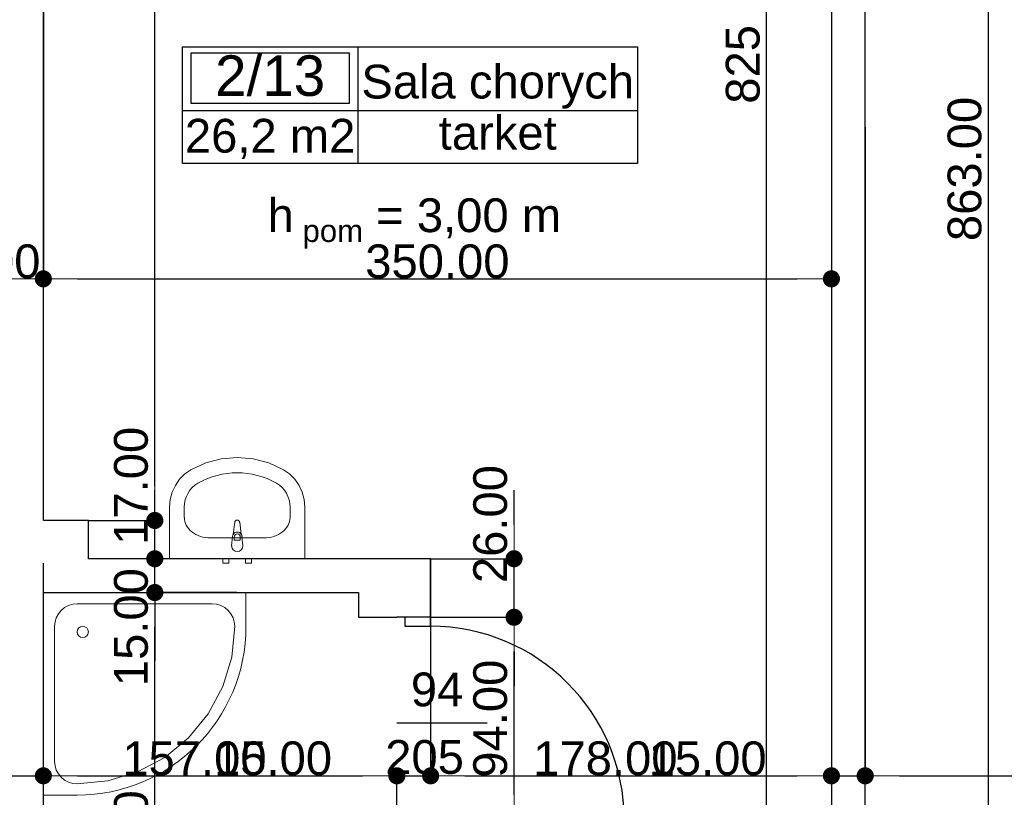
# Model space of a CAD drawing. Header units: millimetres. Extents: x -175445 to -20415, y -559200 to 231527.
# Tile 250 of 256: x -138496 to -134123, y -20508 to -17054. Entities that reach past the tile are written whole.
import ezdxf
from ezdxf.enums import TextEntityAlignment as Align

# ---------------------------------------------------------------- set-up
doc = ezdxf.new("R2010")
doc.units = ezdxf.units.MM
doc.header["$MEASUREMENT"] = 0
for name, color, linetype in [('Drzwi', 7, 'Continuous'), ('Obiekt', 7, 'Continuous'), ('Strefa', 7, 'Continuous'), ('Słup', 7, 'Continuous'), ('Tekst', 7, 'Continuous'), ('Wymiary', 63, 'Continuous'), ('Ściana', 7, 'Continuous')]:
    doc.layers.add(name, color=color, linetype=linetype)
doc.styles.add('Arial', font='txt')
doc.styles.add('Times new roman', font='txt')
doc.dimstyles.new('GENERATED_STYLE__1', dxfattribs={"dimtxt": 150, "dimasz": 152, "dimexe": 0.18, "dimexo": 0, "dimgap": 0.09, "dimtad": 1, "dimtih": 1, "dimtoh": 1, "dimlfac": 0.1, "dimzin": 0, "dimdsep": 46, "dimtxsty": 'Arial', "dimblk": 'ARROWHEAD_11', "dimblk1": 'ARROWHEAD_11', "dimblk2": 'ARROWHEAD_11', "dimcen": 0.09, "dimclrd": 114, "dimclre": 114, "dimclrt": 114, "dimazin": 0, "dimtfac": 1, "dimtdec": 4, "dimtmove": 0, "dimatfit": 3, "dimfxl": 1, "dimtolj": 1, "dimtzin": 0, "dimarcsym": 0})
doc.dimstyles.new('GENERATED_STYLE__3', dxfattribs={"dimtxt": 150, "dimasz": 152, "dimexe": 0.18, "dimexo": 0, "dimgap": 0.09, "dimtad": 1, "dimlfac": 0.1, "dimzin": 0, "dimdsep": 46, "dimtxsty": 'Arial', "dimblk": 'ARROWHEAD_11', "dimblk1": 'ARROWHEAD_11', "dimblk2": 'ARROWHEAD_11', "dimcen": 0.09, "dimclrd": 114, "dimclre": 114, "dimclrt": 114, "dimazin": 0, "dimtfac": 1, "dimtdec": 4, "dimtmove": 2, "dimatfit": 3, "dimfxl": 1, "dimtolj": 1, "dimtzin": 0, "dimarcsym": 0})
doc.dimstyles.new('GENERATED_STYLE__4', dxfattribs={"dimtxt": 150, "dimasz": 152, "dimexe": 0.18, "dimexo": 0, "dimgap": 0.09, "dimtad": 1, "dimtih": 1, "dimtoh": 1, "dimlfac": 0.1, "dimzin": 0, "dimdsep": 46, "dimtxsty": 'Arial', "dimblk": 'ARROWHEAD_11', "dimblk1": 'ARROWHEAD_11', "dimblk2": 'ARROWHEAD_11', "dimcen": 0.09, "dimclrd": 114, "dimclre": 114, "dimclrt": 114, "dimazin": 0, "dimtfac": 1, "dimtdec": 4, "dimtmove": 2, "dimatfit": 3, "dimfxl": 1, "dimtolj": 1, "dimtzin": 0, "dimarcsym": 0})

# ---------------------------------------------------------------- blocks, each defined once
blk = doc.blocks.new('Sala chorych_2_13_16', base_point=(-131301.3, 39600))
at = {"layer": 'Strefa'}
for p, q in [((-132080.4, 39882.8), (-130058.6, 39882.8)), ((-132080.4, 39364.2), (-132080.4, 39882.8)), ((-131301.3, 39882.8), (-131301.3, 39364.2)), ((-130058.6, 39882.8), (-130058.6, 39364.2)), ((-132041.4, 39856.9), (-131340.3, 39856.9)), ((-132041.4, 39630.6), (-132041.4, 39856.9)), ((-131340.3, 39856.9), (-131340.3, 39630.6)), ((-131340.3, 39630.6), (-132041.4, 39630.6)), ((-132080.4, 39600), (-130058.6, 39600)), ((-130058.6, 39364.2), (-132080.4, 39364.2))]:
    blk.add_line(p, q, dxfattribs=at)
at = {"layer": 'Strefa', "style": 'Arial'}
for tag, height, p in [('ROOM_NUMBER', 180, (-131690.8, 39754.9)), ('ROOM_NAME', 150, (-130680, 39728.4)), ('floor_f', 150, (-130680, 39501.3)), ('ROOM_CALC_AREA', 150, (-131690.8, 39487.9))]:
    blk.add_attdef(tag, text='', height=height, dxfattribs=at).set_placement(p, align=Align.MIDDLE_CENTER)
blk = doc.blocks.new('ARROWHEAD_11')
at = {"color": 0, "linetype": 'Continuous', "lineweight": 0}
blk.add_line((0, 0), (-1, 0), dxfattribs=at)
at = {"color": 0, "linetype": 'Continuous', "lineweight": 0, "const_width": 0.25, "flags": 128}
blk.add_lwpolyline([(-0.125, 0, 1), (0.125, 0, 1)], format="xyb", close=True, dxfattribs=at)
blk = doc.blocks.new('*D2384')
at = {"layer": 'Defpoints', "color": 0}
for p in [(-138390.7, -16261.9), (-138390.7, -18204.9), (-138940.7, -18708.1)]:
    blk.add_point(p, dxfattribs=at)
at = {"layer": 'Wymiary', "color": 114, "lineweight": -2}
for p, q in [((-138390.7, -16261.9), (-138390.7, -18205.1)), ((-138940.7, -18708.1), (-138940.7, -18204.7)), ((-138788.7, -18204.9), (-138542.7, -18204.9))]:
    blk.add_line(p, q, dxfattribs=at)
at = {"layer": 'Wymiary', "color": 114, "lineweight": -2, "xscale": 152, "yscale": 152, "zscale": 152, "rotation": 180}
blk.add_blockref('ARROWHEAD_11', (-138940.7, -18204.9), dxfattribs=at)
at = {"layer": 'Wymiary', "color": 114, "lineweight": -2, "xscale": 152, "yscale": 152, "zscale": 152}
blk.add_blockref('ARROWHEAD_11', (-138390.7, -18204.9), dxfattribs=at)
at = {"layer": 'Wymiary', "color": 114, "lineweight": 13, "insert": (-138665.7, -18128.2), "char_height": 150, "attachment_point": 5, "style": 'Arial'}
blk.add_mtext('\\A1;55.00', dxfattribs=at)
blk = doc.blocks.new('*D2385')
at = {"layer": 'Defpoints', "color": 0}
for p in [(-138390.7, -16261.9), (-134890.7, -17531.4), (-134890.7, -18204.9)]:
    blk.add_point(p, dxfattribs=at)
at = {"layer": 'Wymiary', "color": 114, "lineweight": -2}
for p, q in [((-138390.7, -16261.9), (-138390.7, -18205.1)), ((-134890.7, -17531.4), (-134890.7, -18205.1)), ((-138238.7, -18204.9), (-135042.7, -18204.9))]:
    blk.add_line(p, q, dxfattribs=at)
at = {"layer": 'Wymiary', "color": 114, "lineweight": -2, "xscale": 152, "yscale": 152, "zscale": 152, "rotation": 180}
blk.add_blockref('ARROWHEAD_11', (-138390.7, -18204.9), dxfattribs=at)
at = {"layer": 'Wymiary', "color": 114, "lineweight": -2, "xscale": 152, "yscale": 152, "zscale": 152}
blk.add_blockref('ARROWHEAD_11', (-134890.7, -18204.9), dxfattribs=at)
at = {"layer": 'Wymiary', "color": 114, "lineweight": 13, "insert": (-136640.7, -18128.2), "char_height": 150, "attachment_point": 5, "style": 'Arial'}
blk.add_mtext('\\A1;350.00', dxfattribs=at)
blk = doc.blocks.new('*D2649')
at = {"layer": 'Defpoints', "color": 0}
for p in [(-137895.7, -19598.1), (-137530.7, -19598.1), (-136565.7, -21768.1)]:
    blk.add_point(p, dxfattribs=at)
at = {"layer": 'Wymiary', "color": 114, "lineweight": -2}
for p, q in [((-137530.7, -19598.1), (-137895.9, -19598.1)), ((-137895.7, -21616.1), (-137895.7, -19750.1)), ((-136565.7, -21768.1), (-137895.9, -21768.1))]:
    blk.add_line(p, q, dxfattribs=at)
at = {"layer": 'Wymiary', "color": 114, "lineweight": -2, "xscale": 152, "yscale": 152, "zscale": 152}
for p, rotation in [((-137895.7, -19598.1), 90), ((-137895.7, -21768.1), 270)]:
    blk.add_blockref('ARROWHEAD_11', p, dxfattribs=dict(at, rotation=rotation))
at = {"layer": 'Wymiary', "color": 114, "lineweight": 13, "insert": (-138000.7, -20796.9), "char_height": 150, "attachment_point": 5, "rotation": 90, "style": 'Arial'}
blk.add_mtext('\\A1;217.00', dxfattribs=at)
blk = doc.blocks.new('*D2650')
at = {"layer": 'Defpoints', "color": 0}
for p in [(-137895.7, -19448.1), (-137530.7, -19448.1), (-137530.7, -19598.1)]:
    blk.add_point(p, dxfattribs=at)
at = {"layer": 'Wymiary', "color": 114, "lineweight": -2}
for p, q in [((-137895.7, -19296.1), (-137895.7, -19144.1)), ((-137530.7, -19448.1), (-137895.9, -19448.1)), ((-137895.7, -19598.1), (-137895.7, -19448.1)), ((-137530.7, -19598.1), (-137895.9, -19598.1)), ((-137895.7, -19750.1), (-137895.7, -19902.1))]:
    blk.add_line(p, q, dxfattribs=at)
at = {"layer": 'Wymiary', "color": 114, "lineweight": -2, "xscale": 152, "yscale": 152, "zscale": 152}
for p, rotation in [((-137895.7, -19448.1), 270), ((-137895.7, -19598.1), 90)]:
    blk.add_blockref('ARROWHEAD_11', p, dxfattribs=dict(at, rotation=rotation))
at = {"layer": 'Wymiary', "color": 114, "lineweight": 13, "insert": (-138000.7, -19751.9), "char_height": 150, "attachment_point": 5, "rotation": 90, "style": 'Arial'}
blk.add_mtext('\\A1;15.00', dxfattribs=at)
blk = doc.blocks.new('*D2651')
at = {"layer": 'Defpoints', "color": 0}
for p in [(-138190.7, -19278.1), (-137895.7, -19278.1), (-137530.7, -19448.1)]:
    blk.add_point(p, dxfattribs=at)
at = {"layer": 'Wymiary', "color": 114, "lineweight": -2}
for p, q in [((-137895.7, -19126.1), (-137895.7, -18974.1)), ((-138190.7, -19278.1), (-137895.6, -19278.1)), ((-137895.7, -19448.1), (-137895.7, -19278.1)), ((-137530.7, -19448.1), (-137895.9, -19448.1)), ((-137895.7, -19600.1), (-137895.7, -19752.1))]:
    blk.add_line(p, q, dxfattribs=at)
at = {"layer": 'Wymiary', "color": 114, "lineweight": -2, "xscale": 152, "yscale": 152, "zscale": 152}
for p, rotation in [((-137895.7, -19278.1), 270), ((-137895.7, -19448.1), 90)]:
    blk.add_blockref('ARROWHEAD_11', p, dxfattribs=dict(at, rotation=rotation))
at = {"layer": 'Wymiary', "color": 114, "lineweight": 13, "insert": (-138000.7, -19124.2), "char_height": 150, "attachment_point": 5, "rotation": 90, "style": 'Arial'}
blk.add_mtext('\\A1;17.00', dxfattribs=at)
blk = doc.blocks.new('*D2652')
at = {"layer": 'Defpoints', "color": 0}
for p in [(-138390.7, -13055.8), (-137895.7, -13055.8), (-138190.7, -19278.1)]:
    blk.add_point(p, dxfattribs=at)
at = {"layer": 'Wymiary', "color": 114, "lineweight": -2}
for p, q in [((-138390.7, -13055.8), (-137895.6, -13055.8)), ((-137895.7, -19126.1), (-137895.7, -13207.8)), ((-138190.7, -19278.1), (-137895.6, -19278.1))]:
    blk.add_line(p, q, dxfattribs=at)
at = {"layer": 'Wymiary', "color": 114, "lineweight": -2, "xscale": 152, "yscale": 152, "zscale": 152}
for p, rotation in [((-137895.7, -13055.8), 90), ((-137895.7, -19278.1), 270)]:
    blk.add_blockref('ARROWHEAD_11', p, dxfattribs=dict(at, rotation=rotation))
at = {"layer": 'Wymiary', "color": 114, "lineweight": 13, "insert": (-138000.7, -16053.1), "char_height": 150, "attachment_point": 5, "rotation": 90, "style": 'Arial'}
blk.add_mtext('\\A1;622', dxfattribs=at)
blk = doc.blocks.new('*D2654')
at = {"layer": 'Defpoints', "color": 0}
for p in [(-136670.7, -19708.1), (-136300.3, -19708.1), (-136670.7, -20648.1)]:
    blk.add_point(p, dxfattribs=at)
at = {"layer": 'Wymiary', "color": 114, "lineweight": -2}
for p, q in [((-136670.7, -19708.1), (-136300.1, -19708.1)), ((-136300.3, -20496.1), (-136300.3, -19860.1)), ((-136670.7, -20648.1), (-136300.1, -20648.1))]:
    blk.add_line(p, q, dxfattribs=at)
at = {"layer": 'Wymiary', "color": 114, "lineweight": -2, "xscale": 152, "yscale": 152, "zscale": 152}
for p, rotation in [((-136300.3, -19708.1), 90), ((-136300.3, -20648.1), 270)]:
    blk.add_blockref('ARROWHEAD_11', p, dxfattribs=dict(at, rotation=rotation))
at = {"layer": 'Wymiary', "color": 114, "lineweight": 13, "insert": (-136405.3, -20158.5), "char_height": 150, "attachment_point": 5, "rotation": 90, "style": 'Arial'}
blk.add_mtext('\\A1;94.00', dxfattribs=at)
blk = doc.blocks.new('*D2655')
at = {"layer": 'Defpoints', "color": 0}
for p in [(-136670.7, -19448.1), (-136300.3, -19448.1), (-136670.7, -19708.1)]:
    blk.add_point(p, dxfattribs=at)
at = {"layer": 'Wymiary', "color": 114, "lineweight": -2}
for p, q in [((-136300.3, -19296.1), (-136300.3, -19144.1)), ((-136670.7, -19448.1), (-136300.1, -19448.1)), ((-136300.3, -19708.1), (-136300.3, -19448.1)), ((-136670.7, -19708.1), (-136300.1, -19708.1)), ((-136300.3, -19860.1), (-136300.3, -20012.1))]:
    blk.add_line(p, q, dxfattribs=at)
at = {"layer": 'Wymiary', "color": 114, "lineweight": -2, "xscale": 152, "yscale": 152, "zscale": 152}
for p, rotation in [((-136300.3, -19448.1), 270), ((-136300.3, -19708.1), 90)]:
    blk.add_blockref('ARROWHEAD_11', p, dxfattribs=dict(at, rotation=rotation))
at = {"layer": 'Wymiary', "color": 114, "lineweight": 13, "insert": (-136405.3, -19294.2), "char_height": 150, "attachment_point": 5, "rotation": 90, "style": 'Arial'}
blk.add_mtext('\\A1;26.00', dxfattribs=at)
blk = doc.blocks.new('*D2714')
at = {"layer": 'Defpoints', "color": 0}
for p in [(-134370.7, -13288.1), (-134193.8, -13288.1), (-134740.7, -21918.1)]:
    blk.add_point(p, dxfattribs=at)
at = {"layer": 'Wymiary', "color": 114, "lineweight": -2}
for p, q in [((-134370.7, -13288.1), (-134193.7, -13288.1)), ((-134193.8, -21766.1), (-134193.8, -13440.1)), ((-134740.7, -21918.1), (-134193.7, -21918.1))]:
    blk.add_line(p, q, dxfattribs=at)
at = {"layer": 'Wymiary', "color": 114, "lineweight": -2, "xscale": 152, "yscale": 152, "zscale": 152}
for p, rotation in [((-134193.8, -13288.1), 90), ((-134193.8, -21918.1), 270)]:
    blk.add_blockref('ARROWHEAD_11', p, dxfattribs=dict(at, rotation=rotation))
at = {"layer": 'Wymiary', "color": 114, "lineweight": 13, "insert": (-134298.8, -17716.9), "char_height": 150, "attachment_point": 5, "rotation": 90, "style": 'Arial'}
blk.add_mtext('\\A1;863.00', dxfattribs=at)
blk = doc.blocks.new('*D2928')
at = {"layer": 'Defpoints', "color": 0}
for p in [(-135178.7, -13136.9), (-134890.7, -13136.9), (-134890.7, -21368.1)]:
    blk.add_point(p, dxfattribs=at)
at = {"layer": 'Wymiary', "color": 114, "lineweight": -2}
for p, q in [((-134890.7, -13136.9), (-135178.8, -13136.9)), ((-135178.7, -21216.1), (-135178.7, -13288.9)), ((-134890.7, -21368.1), (-135178.8, -21368.1))]:
    blk.add_line(p, q, dxfattribs=at)
at = {"layer": 'Wymiary', "color": 114, "lineweight": -2, "xscale": 152, "yscale": 152, "zscale": 152}
for p, rotation in [((-135178.7, -13136.9), 90), ((-135178.7, -21368.1), 270)]:
    blk.add_blockref('ARROWHEAD_11', p, dxfattribs=dict(at, rotation=rotation))
at = {"layer": 'Wymiary', "color": 114, "lineweight": 13, "insert": (-135283.7, -17252.5), "char_height": 150, "attachment_point": 5, "rotation": 90, "style": 'Arial'}
blk.add_mtext('\\A1;825', dxfattribs=at)
blk = doc.blocks.new('*D3020')
at = {"layer": 'Defpoints', "color": 0}
for p in [(-138690.7, -19618.1), (-138390.7, -20412.1), (-138390.7, -20693.1)]:
    blk.add_point(p, dxfattribs=at)
at = {"layer": 'Wymiary', "color": 114, "lineweight": -2}
for p, q in [((-138690.7, -19618.1), (-138690.7, -20412.3)), ((-139500.4, -20412.1), (-138994.7, -20412.1)), ((-138994.7, -20412.1), (-138842.7, -20412.1)), ((-138690.7, -20412.1), (-138390.7, -20412.1)), ((-138390.7, -20693.1), (-138390.7, -20411.9)), ((-138238.7, -20412.1), (-138086.7, -20412.1))]:
    blk.add_line(p, q, dxfattribs=at)
at = {"layer": 'Wymiary', "color": 114, "lineweight": -2, "xscale": 152, "yscale": 152, "zscale": 152}
blk.add_blockref('ARROWHEAD_11', (-138690.7, -20412.1), dxfattribs=at)
at = {"layer": 'Wymiary', "color": 114, "lineweight": -2, "xscale": 152, "yscale": 152, "zscale": 152, "rotation": 180}
blk.add_blockref('ARROWHEAD_11', (-138390.7, -20412.1), dxfattribs=at)
at = {"layer": 'Wymiary', "color": 114, "lineweight": 13, "insert": (-139247.6, -20335.4), "char_height": 150, "attachment_point": 5, "style": 'Arial'}
blk.add_mtext('\\A1;30.00', dxfattribs=at)
blk = doc.blocks.new('*D3021')
at = {"layer": 'Defpoints', "color": 0}
for p in [(-136820.7, -20412.1), (-136820.7, -20683.1), (-138390.7, -20693.1)]:
    blk.add_point(p, dxfattribs=at)
at = {"layer": 'Wymiary', "color": 114, "lineweight": -2}
for p, q in [((-138390.7, -20693.1), (-138390.7, -20411.9)), ((-138238.7, -20412.1), (-136972.7, -20412.1)), ((-136820.7, -20683.1), (-136820.7, -20411.9))]:
    blk.add_line(p, q, dxfattribs=at)
at = {"layer": 'Wymiary', "color": 114, "lineweight": -2, "xscale": 152, "yscale": 152, "zscale": 152, "rotation": 180}
blk.add_blockref('ARROWHEAD_11', (-138390.7, -20412.1), dxfattribs=at)
at = {"layer": 'Wymiary', "color": 114, "lineweight": -2, "xscale": 152, "yscale": 152, "zscale": 152}
blk.add_blockref('ARROWHEAD_11', (-136820.7, -20412.1), dxfattribs=at)
at = {"layer": 'Wymiary', "color": 114, "lineweight": 13, "insert": (-137719.6, -20335.4), "char_height": 150, "attachment_point": 5, "style": 'Arial'}
blk.add_mtext('\\A1;157.00', dxfattribs=at)
blk = doc.blocks.new('*D3022')
at = {"layer": 'Defpoints', "color": 0}
for p in [(-136670.7, -19448.1), (-136670.7, -20412.1), (-136820.7, -20683.1)]:
    blk.add_point(p, dxfattribs=at)
at = {"layer": 'Wymiary', "color": 114, "lineweight": -2}
for p, q in [((-136670.7, -19448.1), (-136670.7, -20412.3)), ((-137616.4, -20412.1), (-137124.7, -20412.1)), ((-137124.7, -20412.1), (-136972.7, -20412.1)), ((-136820.7, -20683.1), (-136820.7, -20411.9)), ((-136820.7, -20412.1), (-136670.7, -20412.1)), ((-136518.7, -20412.1), (-136366.7, -20412.1))]:
    blk.add_line(p, q, dxfattribs=at)
at = {"layer": 'Wymiary', "color": 114, "lineweight": -2, "xscale": 152, "yscale": 152, "zscale": 152}
blk.add_blockref('ARROWHEAD_11', (-136820.7, -20412.1), dxfattribs=at)
at = {"layer": 'Wymiary', "color": 114, "lineweight": -2, "xscale": 152, "yscale": 152, "zscale": 152, "rotation": 180}
blk.add_blockref('ARROWHEAD_11', (-136670.7, -20412.1), dxfattribs=at)
at = {"layer": 'Wymiary', "color": 114, "lineweight": 13, "insert": (-137370.6, -20335.4), "char_height": 150, "attachment_point": 5, "style": 'Arial'}
blk.add_mtext('\\A1;15.00', dxfattribs=at)
blk = doc.blocks.new('*D3023')
at = {"layer": 'Defpoints', "color": 0}
for p in [(-134890.7, -17531.4), (-136670.7, -19448.1), (-134890.7, -20412.1)]:
    blk.add_point(p, dxfattribs=at)
at = {"layer": 'Wymiary', "color": 114, "lineweight": -2}
for p, q in [((-134890.7, -17531.4), (-134890.7, -20412.3)), ((-136670.7, -19448.1), (-136670.7, -20412.3)), ((-136518.7, -20412.1), (-135042.7, -20412.1))]:
    blk.add_line(p, q, dxfattribs=at)
at = {"layer": 'Wymiary', "color": 114, "lineweight": -2, "xscale": 152, "yscale": 152, "zscale": 152, "rotation": 180}
blk.add_blockref('ARROWHEAD_11', (-136670.7, -20412.1), dxfattribs=at)
at = {"layer": 'Wymiary', "color": 114, "lineweight": -2, "xscale": 152, "yscale": 152, "zscale": 152}
blk.add_blockref('ARROWHEAD_11', (-134890.7, -20412.1), dxfattribs=at)
at = {"layer": 'Wymiary', "color": 114, "lineweight": 13, "insert": (-135894.6, -20335.4), "char_height": 150, "attachment_point": 5, "style": 'Arial'}
blk.add_mtext('\\A1;178.00', dxfattribs=at)
blk = doc.blocks.new('*D3024')
at = {"layer": 'Defpoints', "color": 0}
for p in [(-134890.7, -17531.4), (-134740.7, -17531.4), (-134740.7, -20412.1)]:
    blk.add_point(p, dxfattribs=at)
at = {"layer": 'Wymiary', "color": 114, "lineweight": -2}
for p, q in [((-134890.7, -17531.4), (-134890.7, -20412.3)), ((-134740.7, -17531.4), (-134740.7, -20412.3)), ((-135686.4, -20412.1), (-135194.7, -20412.1)), ((-135194.7, -20412.1), (-135042.7, -20412.1)), ((-134890.7, -20412.1), (-134740.7, -20412.1)), ((-134588.7, -20412.1), (-134436.7, -20412.1))]:
    blk.add_line(p, q, dxfattribs=at)
at = {"layer": 'Wymiary', "color": 114, "lineweight": -2, "xscale": 152, "yscale": 152, "zscale": 152}
blk.add_blockref('ARROWHEAD_11', (-134890.7, -20412.1), dxfattribs=at)
at = {"layer": 'Wymiary', "color": 114, "lineweight": -2, "xscale": 152, "yscale": 152, "zscale": 152, "rotation": 180}
blk.add_blockref('ARROWHEAD_11', (-134740.7, -20412.1), dxfattribs=at)
at = {"layer": 'Wymiary', "color": 114, "lineweight": 13, "insert": (-135440.6, -20335.4), "char_height": 150, "attachment_point": 5, "style": 'Arial'}
blk.add_mtext('\\A1;15.00', dxfattribs=at)
blk = doc.blocks.new('*D3025')
at = {"layer": 'Defpoints', "color": 0}
for p in [(-134740.7, -17531.4), (-131880.7, -17630.4), (-131880.7, -20412.1)]:
    blk.add_point(p, dxfattribs=at)
at = {"layer": 'Wymiary', "color": 114, "lineweight": -2}
for p, q in [((-134740.7, -17531.4), (-134740.7, -20412.3)), ((-131880.7, -17630.4), (-131880.7, -20412.3)), ((-134588.7, -20412.1), (-132032.7, -20412.1))]:
    blk.add_line(p, q, dxfattribs=at)
at = {"layer": 'Wymiary', "color": 114, "lineweight": -2, "xscale": 152, "yscale": 152, "zscale": 152, "rotation": 180}
blk.add_blockref('ARROWHEAD_11', (-134740.7, -20412.1), dxfattribs=at)
at = {"layer": 'Wymiary', "color": 114, "lineweight": -2, "xscale": 152, "yscale": 152, "zscale": 152}
blk.add_blockref('ARROWHEAD_11', (-131880.7, -20412.1), dxfattribs=at)
at = {"layer": 'Wymiary', "color": 114, "lineweight": 13, "insert": (-133424.6, -20335.4), "char_height": 150, "attachment_point": 5, "style": 'Arial'}
blk.add_mtext('\\A1;286.00', dxfattribs=at)

msp = doc.modelspace()

# ---------------------------------------------------------------- linework, layer by layer
at = {"layer": 'Drzwi'}
for p, q in [((-136785.722, -19708.06), (-136785.722, -19748.06)), ((-136670.722, -19708.06), (-136785.722, -19708.06)), ((-136670.722, -19708.06), (-136785.722, -19708.06)), ((-136670.722, -19748.06), (-136670.722, -19708.06)), ((-136785.722, -19748.06), (-136670.722, -19748.06))]:
    msp.add_line(p, q, dxfattribs=at)
msp.add_arc((-136670.722, -20608.06), 860, 0, 90, dxfattribs=at)
at = {"layer": 'Obiekt', "color": 8, "lineweight": 5}
for p, q in [((-137669.747, -19022.528), (-137600.727, -19004.229)), ((-137600.727, -19004.229), (-137529.765, -18998.074)), ((-137529.765, -18998.074), (-137458.804, -19004.229)), ((-137458.804, -19004.229), (-137389.783, -19022.528)), ((-137761.918, -19071.2), (-137734.939, -19052.47)), ((-137734.939, -19052.47), (-137669.747, -19022.528)), ((-137389.783, -19022.528), (-137324.592, -19052.47)), ((-137324.592, -19052.47), (-137297.613, -19071.2)), ((-137804.264, -19122.08), (-137785.275, -19094.654)), ((-137785.275, -19094.654), (-137761.918, -19071.2)), ((-137297.613, -19071.2), (-137274.256, -19094.654)), ((-137274.256, -19094.654), (-137255.267, -19122.08)), ((-137826.871, -19185.248), (-137818.279, -19152.603)), ((-137818.279, -19152.603), (-137804.264, -19122.08)), ((-137255.267, -19122.08), (-137241.252, -19152.603)), ((-137241.252, -19152.603), (-137232.66, -19185.248)), ((-137829.765, -19218.97), (-137826.871, -19185.248)), ((-137232.66, -19185.248), (-137229.765, -19218.97)), ((-137829.765, -19448.06), (-137829.765, -19218.97)), ((-137764.548, -19264.788), (-137764.548, -19218.97)), ((-137294.983, -19264.788), (-137294.983, -19218.97)), ((-137229.765, -19218.97), (-137229.765, -19448.06)), ((-137547.495, -19339.276), (-137540.865, -19286.342)), ((-137518.665, -19286.342), (-137512.036, -19339.276)), ((-137410.939, -19355.742), (-137648.592, -19355.742)), ((-137554.765, -19390.742), (-137550.765, -19348.789)), ((-137543.365, -19350.961), (-137543.365, -19365.832)), ((-137543.365, -19365.832), (-137516.165, -19365.832)), ((-137516.165, -19365.832), (-137516.165, -19350.961)), ((-137508.765, -19348.789), (-137504.765, -19390.742)), ((-137229.765, -19448.06), (-137829.765, -19448.06)), ((-137593.265, -19468.06), (-137593.265, -19448.06)), ((-137593.265, -19448.06), (-137566.265, -19448.06)), ((-137566.265, -19448.06), (-137566.265, -19468.06)), ((-137493.265, -19468.06), (-137493.265, -19448.06)), ((-137493.265, -19448.06), (-137466.265, -19448.06)), ((-137466.265, -19448.06), (-137466.265, -19468.06)), ((-137566.265, -19468.06), (-137593.265, -19468.06)), ((-137466.265, -19468.06), (-137493.265, -19468.06)), ((-137490.722, -19598.06), (-138390.722, -19598.06)), ((-138390.722, -19598.06), (-138390.722, -20498.06)), ((-137490.722, -19748.06), (-137490.722, -19598.06)), ((-138311.433, -19677.35), (-138323.869, -19692.503)), ((-138296.279, -19664.914), (-138311.433, -19677.35)), ((-138278.99, -19655.673), (-138296.279, -19664.914)), ((-138260.231, -19649.982), (-138278.99, -19655.673)), ((-138240.722, -19648.06), (-138260.231, -19649.982)), ((-137640.722, -19648.06), (-138240.722, -19648.06)), ((-137621.213, -19649.982), (-137640.722, -19648.06)), ((-137602.454, -19655.673), (-137621.213, -19649.982)), ((-137585.165, -19664.914), (-137602.454, -19655.673)), ((-137570.011, -19677.35), (-137585.165, -19664.914)), ((-137557.575, -19692.503), (-137570.011, -19677.35)), ((-138333.11, -19709.792), (-138338.801, -19728.551)), ((-138323.869, -19692.503), (-138333.11, -19709.792)), ((-137548.334, -19709.792), (-137557.575, -19692.503)), ((-137542.644, -19728.551), (-137548.334, -19709.792)), ((-138338.801, -19728.551), (-138340.722, -19748.06)), ((-138340.722, -19748.06), (-138340.722, -20348.06)), ((-138340.722, -19748.06), (-138340.722, -20348.06)), ((-138340.722, -20348.06), (-138340.722, -19748.06)), ((-137554.172, -19884.624), (-137540.722, -19748.06)), ((-137540.722, -19748.06), (-137542.644, -19728.551)), ((-137594.006, -20015.939), (-137554.172, -19884.624)), ((-137658.693, -20136.96), (-137594.006, -20015.939)), ((-137745.747, -20243.035), (-137658.693, -20136.96)), ((-137851.823, -20330.089), (-137745.747, -20243.035)), ((-137972.844, -20394.776), (-137851.823, -20330.089)), ((-138340.722, -20348.06), (-138338.801, -20367.569)), ((-138338.801, -20367.569), (-138333.11, -20386.329)), ((-138333.11, -20386.329), (-138323.869, -20403.617)), ((-138323.869, -20403.617), (-138311.433, -20418.771)), ((-138311.433, -20418.771), (-138296.279, -20431.207)), ((-138104.159, -20434.61), (-137972.844, -20394.776)), ((-138296.279, -20431.207), (-138278.99, -20440.448)), ((-138278.99, -20440.448), (-138260.231, -20446.139)), ((-138260.231, -20446.139), (-138240.722, -20448.06)), ((-138240.722, -20448.06), (-138104.159, -20434.61)), ((-138390.722, -20498.06), (-138240.722, -20498.06))]:
    msp.add_line(p, q, dxfattribs=at)
at = {"layer": 'Obiekt'}
msp.add_line((-136419.344, -20178.06), (-136820.722, -20178.06), dxfattribs=at)
at = {"layer": 'Obiekt', "color": 8, "lineweight": 5}
msp.add_circle((-138215.722, -19773.06), 25, dxfattribs=at)
for centre, radius, start, end in [((-137529.765, -19287.733), 11.187, 7.138925, 172.861075), ((-137529.765, -19350.689), 21.086, 147.228975, 174.830393), ((-137529.765, -19350.689), 21.086, 32.771025, 147.228975), ((-137529.765, -19350.961), 13.6, 0, 180), ((-137529.765, -19350.689), 21.086, 5.169607, 32.771025), ((-137529.765, -19390.742), 25, 180, 0), ((-138240.722, -19748.06), 750, 270, 0)]:
    msp.add_arc(centre, radius, start, end, dxfattribs=at)
for centre, major_axis, ratio, start_param, end_param in [((-137529.765, -19448.06), (0, 381.818), 0.95652174, 5.78621047, 6.78016015), ((-137648.618, -19218.97), (0, 121.2), 0.95652174, 0.49697483, 1.57079633), ((-137410.913, -19218.97), (0, 121.2), 0.95652174, 4.71238898, 5.78621048), ((-137648.461, -19264.788), (116.066, 0), 0.78364566, 3.14159265, 4.71238898), ((-137411.07, -19264.788), (116.066, 0), 0.78364566, 4.71238898, 6.28318531)]:
    msp.add_ellipse(centre, major_axis=major_axis, ratio=ratio, start_param=start_param, end_param=end_param, dxfattribs=at)
for p in [(-137518.665, -19286.342), (-137547.495, -19339.276), (-137508.765, -19348.789), (-137554.765, -19390.742)]:
    msp.add_point(p, dxfattribs=at)
at = {"layer": 'Słup'}
for p, q in [((-138190.722, -19278.061), (-138390.722, -19278.061)), ((-138190.722, -19448.06), (-138190.722, -19278.061)), ((-136990.722, -19598.06), (-136990.722, -19708.06)), ((-136990.722, -19708.06), (-136820.722, -19708.06))]:
    msp.add_line(p, q, dxfattribs=at)
at = {"layer": 'Ściana'}
for p, q in [((-136785.722, -19708.06), (-136820.722, -19708.06)), ((-136670.722, -19708.06), (-136785.722, -19708.06))]:
    msp.add_line(p, q, dxfattribs=at)
at = {"layer": 'Ściana', "flags": 128}
for points in [[(-138390.722, -19278.06), (-138390.722, -13055.768)], [(-134890.722, -13136.873), (-134890.722, -21368.06)], [(-134740.722, -21918.06), (-134740.722, -13288.06)], [(-136670.722, -19448.06), (-138190.722, -19448.06)], [(-136670.722, -19708.06), (-136670.722, -19448.06)], [(-138390.722, -20848.06), (-138390.722, -19468.06)], [(-138390.722, -19598.06), (-136990.722, -19598.06)]]:
    msp.add_lwpolyline(points, dxfattribs=at)

# ---------------------------------------------------------------- block references
at = {"layer": 'Strefa'}
ref = msp.add_blockref('Sala chorych_2_13_16', (-136994.074, -17457.39), dxfattribs=at)
ref.add_attrib('ROOM_NAME', 'Sala chorych', dxfattribs={"color": 7, "height": 150, "style": 'Arial'}).set_placement((-136372.714, -17328.989), align=Align.MIDDLE_CENTER)
ref.add_attrib('ROOM_NUMBER', '2/13', dxfattribs={"color": 7, "height": 180, "style": 'Arial'}).set_placement((-137383.595, -17302.442), align=Align.MIDDLE_CENTER)
ref.add_attrib('ROOM_CALC_AREA', '26,2 m2', dxfattribs={"color": 7, "height": 150, "style": 'Arial'}).set_placement((-137383.595, -17569.444), align=Align.MIDDLE_CENTER)
ref.add_attrib('floor_f', 'tarket', dxfattribs={"color": 7, "height": 150, "style": 'Arial'}).set_placement((-136372.714, -17556.072), align=Align.MIDDLE_CENTER)

# ---------------------------------------------------------------- texts
at = {"layer": 'Obiekt', "char_height": 150, "attachment_point": 7, "style": 'Arial'}
for s, insert in [('\\A1;{\\fArial|b0|i0|c238|p38;94}', (-136758.554, -20105.528)), ('\\A1;{\\fArial|b0|i0|c238|p38;205}', (-136872.383, -20405.528))]:
    msp.add_mtext(s, dxfattribs=dict(at, insert=insert))
at = {"layer": 'Tekst', "insert": (-136742.997, -17803.675), "char_height": 150, "attachment_point": 2, "style": 'Times new roman'}
msp.add_mtext('\\A1;{\\fArial|b0|i0|c0|p38;h\\fArial|b0|i0|c0|p38;\\A1{\\H.66x;\\S ^  pom;}\\fArial|b0|i0|c0|p38; = 3,00 m}', dxfattribs=at)

# ---------------------------------------------------------------- dimensions: what is measured, and where the dimension line sits
at = {"layer": 'Wymiary', "color": 114, "lineweight": 13}
for base, p1, p2, text, picture, middle in [((-137895.749, -13055.768), (-138190.722, -19278.06), (-138390.722, -13055.768), '622', '*D2652', (-138000.749, -16053.085)), ((-135178.66, -13136.873), (-134890.722, -21368.06), (-134890.722, -13136.873), '825', '*D2928', (-135283.66, -17252.467))]:
    dim = msp.add_linear_dim(base=base, p1=p1, p2=p2, angle=90, text=text, dimstyle='GENERATED_STYLE__3', dxfattribs=at)
    dim.commit()
    dim.dimension.update_dxf_attribs({"geometry": picture, "text_midpoint": middle, "dimtype": 160, "text_rotation": 90})
for base, p1, p2, dimstyle, picture, middle in [((-134193.842, -13288.06), (-134740.722, -21918.06), (-134370.722, -13288.06), 'GENERATED_STYLE__3', '*D2714', (-134298.842, -17716.889)), ((-137895.749, -19278.06), (-137530.722, -19448.06), (-138190.722, -19278.06), 'GENERATED_STYLE__3', '*D2651', (-138000.749, -19124.231)), ((-136300.286, -19448.06), (-136670.722, -19708.06), (-136670.722, -19448.06), 'GENERATED_STYLE__3', '*D2655', (-136405.286, -19294.231)), ((-137895.749, -19448.06), (-137530.722, -19598.06), (-137530.722, -19448.06), 'GENERATED_STYLE__3', '*D2650', (-138000.749, -19751.889)), ((-137895.749, -19598.06), (-136565.722, -21768.06), (-137530.722, -19598.06), 'GENERATED_STYLE__3', '*D2649', (-138000.749, -20796.889)), ((-136300.286, -19708.06), (-136670.722, -20648.06), (-136670.722, -19708.06), 'GENERATED_STYLE__4', '*D2654', (-136405.286, -20158.545))]:
    dim = msp.add_linear_dim(base=base, p1=p1, p2=p2, angle=90, dimstyle=dimstyle, dxfattribs=at)
    dim.commit()
    dim.dimension.update_dxf_attribs({"geometry": picture, "text_midpoint": middle, "dimtype": 160, "text_rotation": 90})
for base, p1, p2, picture, middle in [((-138390.722, -18204.89), (-138940.722, -18708.06), (-138390.722, -16261.914), '*D2384', (-138665.722, -18204.89)), ((-134890.722, -18204.89), (-138390.722, -16261.914), (-134890.722, -17531.352), '*D2385', (-136640.722, -18204.89)), ((-134890.722, -20412.099), (-136670.722, -19448.06), (-134890.722, -17531.352), '*D3023', (-135894.551, -20412.099)), ((-134740.722, -20412.099), (-134890.722, -17531.352), (-134740.722, -17531.352), '*D3024', (-135440.583, -20412.099)), ((-131880.722, -20412.099), (-134740.722, -17531.352), (-131880.722, -17630.39), '*D3025', (-133424.551, -20412.099)), ((-136670.722, -20412.099), (-136820.722, -20683.06), (-136670.722, -19448.06), '*D3022', (-137370.583, -20412.099)), ((-138390.722, -20412.099), (-138690.722, -19618.06), (-138390.722, -20693.06), '*D3020', (-139247.592, -20412.099)), ((-136820.722, -20412.099), (-138390.722, -20693.06), (-136820.722, -20683.06), '*D3021', (-137719.551, -20412.099))]:
    dim = msp.add_linear_dim(base=base, p1=p1, p2=p2, dimstyle='GENERATED_STYLE__1', dxfattribs=at)
    dim.commit()
    dim.dimension.update_dxf_attribs({"geometry": picture, "text_midpoint": middle, "dimtype": 160})

doc.saveas('drawing.dxf')
